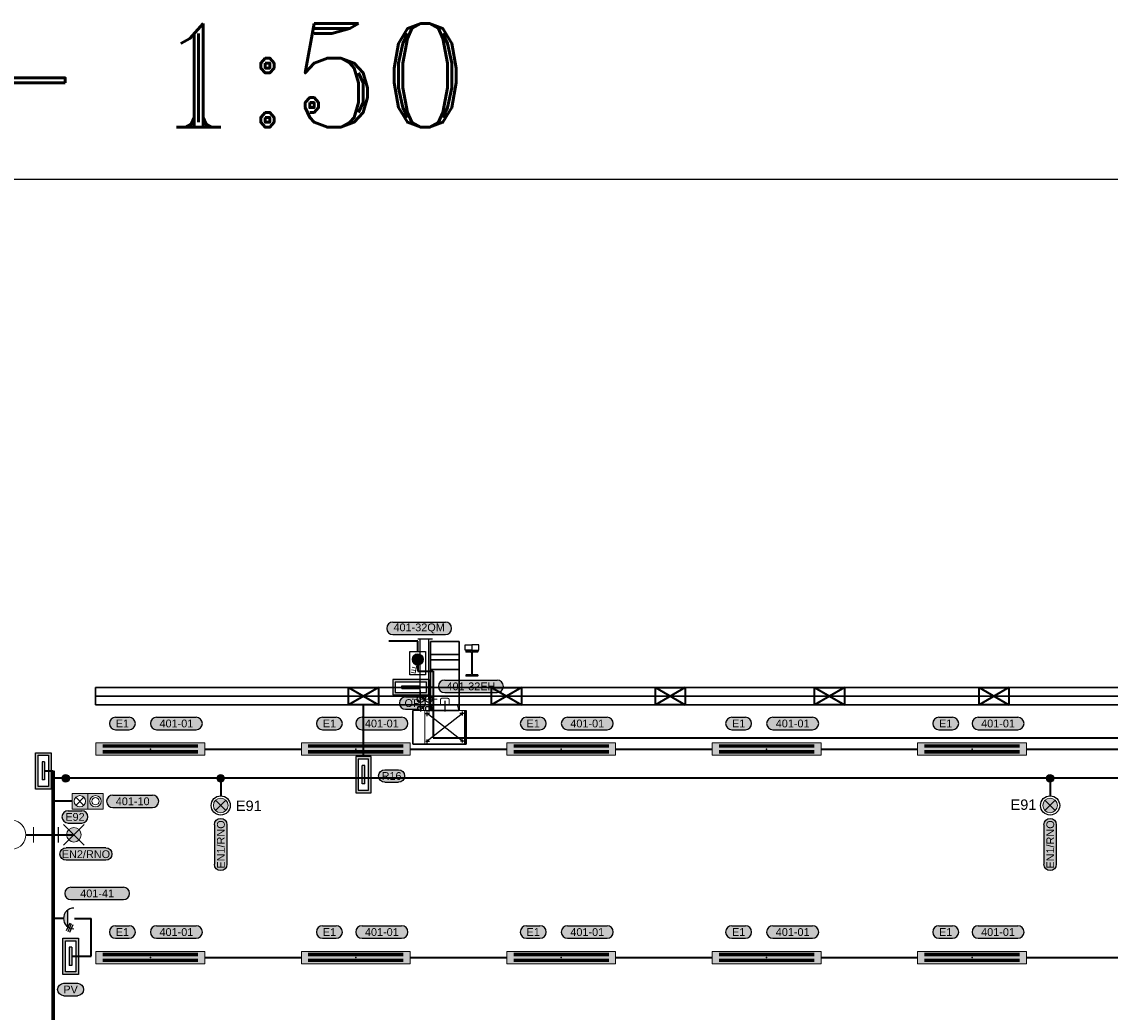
# Model space of a CAD drawing. Extents: x -10604 to 417874, y -84886 to -28187.
# Tile 13 of 32: x 29915 to 45664, y -53017 to -38686. Entities that reach past the tile are written whole.
import ezdxf
from ezdxf.enums import TextEntityAlignment as Align
from ezdxf.lldxf.tags import DXFTag

# ---------------------------------------------------------------- set-up
doc = ezdxf.new("R2010")
doc.units = 0
doc.header["$MEASUREMENT"] = 0
doc.linetypes.add('DASHED', pattern=[0.564444, 0.282222, -0.282222])
doc.layers.get('0').update_dxf_attribs({"linetype": 'CONTINUOUS'})
for name, color, linetype in [('__Bílá', 7, 'CONTINUOUS'), ('__ELEKTRO PAVELKA', 4, 'CONTINUOUS'), ('__Zelená', 3, 'CONTINUOUS'), ('IN_NS_VYPLNE OTVORU', 16, 'CONTINUOUS'), ('OSY', 7, 'DASHDOT'), ('Pomocna', 4, 'CONTINUOUS')]:
    doc.layers.add(name, color=color, linetype=linetype)
doc.layers.add('__matrice SUNWIN žlab 250na100', color=7, linetype='CONTINUOUS', lineweight=30, true_color=0x98cd98)
doc.layers.add('__Rudá tmavá', color=7, linetype='CONTINUOUS', true_color=0xdb0000)
doc.layers.add('__Temná modrá', color=7, linetype='CONTINUOUS', true_color=0x0000c7)
for name, color, linetype, lineweight in [('IN_SLOUPY', 134, 'CONTINUOUS', 30), ('Plyn', 6, 'CONTINUOUS', 30), ('plyn_popis', 7, 'CONTINUOUS', 18), ('Robury', 30, 'CONTINUOUS', 30)]:
    doc.layers.add(name, color=color, linetype=linetype, lineweight=lineweight)
doc.layers.add('MP2000N', color=7, linetype='CONTINUOUS', plot=False)
doc.styles.add('Arial', font='arial.ttf')
doc.styles.add('GENERATED_STYLE_1', font='arial.ttf')
doc.styles.add('ROMANT', font='romant', dxfattribs={"height": 3})
tags = doc.linetypes.add('DASHDOT', pattern=[25.4, 12.7, -6.35, 0, -6.35]).pattern_tags.tags
tags[10:11] = [DXFTag(74, 4), DXFTag(75, 0), DXFTag(340, '0'), DXFTag(46, 0.0), DXFTag(50, 0.0), DXFTag(44, 0.0), DXFTag(45, 0.0)]
tags[8:9] = [DXFTag(74, 4), DXFTag(75, 0), DXFTag(340, '0'), DXFTag(46, 0.0), DXFTag(50, 0.0), DXFTag(44, 0.0), DXFTag(45, 0.0)]
tags[6:7] = [DXFTag(74, 4), DXFTag(75, 0), DXFTag(340, '0'), DXFTag(46, 0.0), DXFTag(50, 0.0), DXFTag(44, 0.0), DXFTag(45, 0.0)]
tags[4:5] = [DXFTag(74, 4), DXFTag(75, 0), DXFTag(340, '0'), DXFTag(46, 0.0), DXFTag(50, 0.0), DXFTag(44, 0.0), DXFTag(45, 0.0)]

# ---------------------------------------------------------------- blocks, each defined once
blk = doc.blocks.new('150a1')
at = {"layer": 'MP2000N', "color": 6, "linetype": 'Continuous'}
blk.add_lwpolyline([(-61100, 29150), (0, 29150), (0, 0), (-61100, 0)], close=True, dxfattribs=at)
at = {"layer": 'MP2000N', "color": 6, "linetype": 'Continuous', "style": 'ROMANT'}
blk.add_text('150%%% A1 - 1:50', height=1000, dxfattribs=at).set_placement((-60850, 29650))
blk = doc.blocks.new('Světlo 258')
h = blk.add_hatch(color=2)
h.dxf.hatch_style = 1
h.paths.add_polyline_path([(787.5, 90), (-787.5, 90), (-787.5, -90), (787.5, -90)])
at = {"color": 7}
for p, q in [((687.5, 57.5), (-687.5, 57.5)), ((687.5, 47.5), (-687.5, 47.5)), ((687.5, 37.5), (-687.5, 37.5)), ((687.5, 27.5), (-687.5, 27.5)), ((687.5, -27.5), (-687.5, -27.5)), ((687.5, -37.5), (-687.5, -37.5)), ((687.5, -47.5), (-687.5, -47.5)), ((687.5, -57.5), (-687.5, -57.5))]:
    blk.add_line(p, q, dxfattribs=at)
at = {"lineweight": 18}
blk.add_lwpolyline([(787.5, 90), (-787.5, 90), (-787.5, -90), (787.5, -90)], close=True, dxfattribs=at)
at = {"color": 7}
blk.add_point((0, 0), dxfattribs=at)
blk = doc.blocks.new('TEXT POPIS 025')
h = blk.add_hatch(color=21)
h.dxf.hatch_style = 2
edge = h.paths.add_edge_path()
edge.add_arc((654, 0), 600, 270, 450)
edge.add_line((654, 600), (-654, 600))
edge.add_arc((-654, 0), 600, 90, 270)
edge.add_line((-654, -600), (654, -600))
at = {"color": 7}
for p, q in [((-654, 600), (654, 600)), ((-654, -600), (654, -600))]:
    blk.add_line(p, q, dxfattribs=at)
at = {"color": 7, "ltscale": 4}
for centre, start, end in [((-654, 0), 90, 270), ((654, 0), 270, 90)]:
    blk.add_arc(centre, 600, start, end, dxfattribs=at)
at = {"color": 7, "linetype": 'Continuous', "style": 'GENERATED_STYLE_1'}
blk.add_attdef('TEXT', text='', height=750, dxfattribs=at).set_placement((0, 0), align=Align.MIDDLE)
blk = doc.blocks.new('tlasig')
for points in [[(-400, 75), (-400, 14), (-379, 10, -0.359824), (-325, 55, -1), (-325, -55, -0.470779), (-379, 10), (-400, 14), (-400, -75), (-250, -75), (-250, 75)], [(-250, 75), (-250, 14), (-229, 10, -0.359824), (-175, 55, -1), (-175, -55, -0.470779), (-229, 10), (-250, 14), (-250, -75), (-100, -75), (-100, 75)]]:
    blk.add_hatch(color=256).paths.add_polyline_path(points)
at = {"color": 7, "lineweight": 13}
for p, q in [((-400, -75), (-400, 75)), ((-400, 75), (-250, 75)), ((-250, -75), (-250, 75)), ((-250, -75), (-250, 75)), ((-250, 75), (-100, 75)), ((-100, -75), (-100, 75)), ((-250, -75), (-400, -75)), ((-100, -75), (-250, -75))]:
    blk.add_line(p, q, dxfattribs=at)
at = {"color": 7, "lineweight": 5}
for p, q in [((-214, 39), (-136, -39)), ((-214, -39), (-136, 39))]:
    blk.add_line(p, q, dxfattribs=at)
blk.add_line((0, 0), (-100, 0))
at = {"color": 7, "lineweight": 13}
for centre in [(-325, 0), (-175, 0)]:
    blk.add_circle(centre, 55, dxfattribs=at)
at = {"color": 7, "lineweight": 5}
blk.add_circle((-325, 0), 35, dxfattribs=at)
blk = doc.blocks.new('Nouzové světlo nástěnné')
at = {"ltscale": 2}
h = blk.add_hatch(color=30, dxfattribs=at)
h.dxf.hatch_style = 1
h.paths.add_polyline_path([(-141, 400, 0.198912), (-100, 300), (0, 400), (-100, 500, 0.198912)])
h.paths.add_polyline_path([(100, 500), (0, 400), (100, 300, 0.198912), (141, 400, 0.198912)])
h = blk.add_hatch(color=2, dxfattribs=at)
h.dxf.hatch_style = 1
h.paths.add_polyline_path([(100, 500, 0.414214), (-100, 500), (0, 400)])
h.paths.add_polyline_path([(0, 400), (-100, 300, 0.198912), (0, 259)])
h.paths.add_polyline_path([(100, 300), (0, 400), (0, 259, 0.198912)])
for p, q in [((-200, 600), (200, 200)), ((-200, 200), (200, 600)), ((0, 0), (0, 400)), ((-150, 100), (150, 100))]:
    blk.add_line(p, q)
at = {"color": 7, "lineweight": 13}
blk.add_circle((0, 400), 141, dxfattribs=at)
blk = doc.blocks.new('F1_41_PZH')
at = {"layer": 'OSY'}
for p, q in [((-221, 255), (-174, 255)), ((-202, 279), (-202, 230)), ((172, 255), (229, 255)), ((202, 277), (202, 221)), ((383, 0), (227, 0)), ((383, 0), (227, 0)), ((332, 0), (238, 0)), ((-227, -255), (-177, -255)), ((-202, -273), (-202, -219)), ((164, -255), (232, -255)), ((202, -276), (202, -221)), ((310, -230), (217, -230)), ((308, -350), (227, -350))]:
    blk.add_line(p, q, dxfattribs=at)
at = {"layer": 'Pomocna'}
for p, q in [((-202, 255), (202, -255)), ((202, 255), (-202, -255))]:
    blk.add_line(p, q, dxfattribs=at)
at = {"layer": 'Robury'}
for p, q in [((-245, 308), (-245, 290)), ((243, 290), (-245, 290)), ((-245, 290), (-245, -290)), ((243, 310), (-243, 310)), ((245, 205), (245, -205)), ((245, 205), (245, -205)), ((245, 177), (245, -177)), ((-245, -290), (-245, -458)), ((297, -309), (297, -391)), ((-243, -460), (243, -460))]:
    blk.add_line(p, q, dxfattribs=at)
at = {"layer": 'Robury', "linetype": 'Continuous', "lineweight": 15}
for p, q in [((245, -458), (245, 308)), ((245, -205), (245, 205)), ((329, 181), (245, 205)), ((245, -177), (245, 177)), ((329, 0), (329, 181)), ((408, 62), (329, 62)), ((408, 58), (408, 62)), ((408, 58), (414, 58)), ((419, 53), (419, 45)), ((424, 45), (419, 45)), ((424, 45), (424, 0)), ((329, 0), (329, -181)), ((408, -62), (329, -62)), ((408, -58), (408, -62)), ((408, -58), (414, -58)), ((424, -45), (419, -45)), ((419, -53), (419, -45)), ((424, -45), (424, 0)), ((-245, -290), (242, -290)), ((262, -189), (245, -189)), ((329, -181), (296, -190))]:
    blk.add_line(p, q, dxfattribs=at)
at = {"layer": 'Robury', "linetype": 'Continuous', "lineweight": 25}
for p, q in [((296, -189), (245, -189)), ((245, -271), (296, -271)), ((297, -309), (245, -309)), ((296, -189), (296, -271)), ((245, -391), (297, -391))]:
    blk.add_line(p, q, dxfattribs=at)
at = {"layer": 'Robury', "linetype": 'Continuous', "lineweight": 15}
for centre, start, end in [((-243, 308), 90, 180), ((243, 308), 0, 90), ((-243, -458), 180, 270), ((243, -458), 270, 0)]:
    blk.add_arc(centre, 2, start, end, dxfattribs=at)
for points in [[(419, 53), (419, 54), (419, 55), (418, 56), (417, 57), (416, 58), (415, 58), (414, 58)], [(419, -53), (419, -54), (419, -55), (418, -56), (417, -57), (416, -58), (415, -58), (414, -58)]]:
    blk.add_open_spline(points, degree=3, knots=[0, 0, 0, 0, 0.215514, 0.431046, 0.646215, 0.86077, 1, 1, 1, 1], dxfattribs=at)
blk = doc.blocks.new('F101')
blk.add_hatch(color=256).paths.add_polyline_path([(-55, 175, 1), (55, 175, 1)])
for p, q in [((-75, 100), (-75, 325)), ((-75, 325), (75, 325)), ((75, 325), (75, 100)), ((75, 100), (-75, 100)), ((0, 0), (0, 100))]:
    blk.add_line(p, q)
at = {"color": 7, "lineweight": 13}
for p, q in [((10, 229), (25, 307)), ((16, 258), (55, 250)), ((21, 282), (60, 275)), ((25, 307), (64, 299))]:
    blk.add_line(p, q, dxfattribs=at)
blk.add_circle((0, 175), 55, dxfattribs=at)
blk = doc.blocks.new('Skříň šíře 350')
h = blk.add_hatch(color=256)
h.dxf.hatch_style = 1
h.paths.add_polyline_path([(175, 75), (-175, 75), (-175, -75), (175, -75)])
h.paths.add_polyline_path([(150, -50), (-150, -50), (-150, 50), (150, 50)], flags=16)
h.paths.add_polyline_path([(87.5, 12.5), (87.5, -12.5), (-87.5, -12.5), (-87.5, 12.5)], flags=0)
h = blk.add_hatch(color=256)
h.dxf.hatch_style = 1
h.paths.add_polyline_path([(-87.5, 12.5), (-87.5, -12.5), (87.5, -12.5), (87.5, 12.5)])
at = {"color": 7}
for p, q in [((-87.5, 12.5), (87.5, 12.5)), ((-87.5, 12.5), (-87.5, -12.5)), ((87.5, 12.5), (87.5, -12.5)), ((-87.5, -12.5), (87.5, -12.5))]:
    blk.add_line(p, q, dxfattribs=at)
for points in [[(-175, 75), (175, 75), (175, -75), (-175, -75)], [(-150, 50), (150, 50), (150, -50), (-150, -50)]]:
    blk.add_lwpolyline(points, close=True, dxfattribs=at)
blk = doc.blocks.new('Zásuvka 400V')
h = blk.add_hatch(color=256)
h.dxf.hatch_style = 1
h.paths.add_polyline_path([(-80, 140, 0.5), (80, 140)])
for p, q in [((-80, 140), (80, 140)), ((46, 160), (121, 125)), ((53, 175), (128, 141)), ((61, 191), (136, 157)), ((0, 0), (0, 100))]:
    blk.add_line(p, q)
blk.add_arc((0, 200), 100, 180, 0)
blk = doc.blocks.new('PS4')
at = {"layer": '__Bílá', "lineweight": 35}
for p, q in [((0, 0), (433, -250)), ((433, 0), (0, -250))]:
    blk.add_line(p, q, dxfattribs=at)
blk.add_lwpolyline([(0, 0), (433, 0), (433, -250), (0, -250)], close=True, dxfattribs=at)
blk = doc.blocks.new('Text žlutý 21')
at = {"true_color": 0xffff33}
h = blk.add_hatch(color=2, dxfattribs=at)
h.dxf.hatch_style = 2
h.paths.add_polyline_path([(-191, 60, 1), (-191, -60), (191, -60, 1), (191, 60)])
at = {"color": 7}
for p, q in [((-191, 60), (191, 60)), ((-191, -60), (191, -60))]:
    blk.add_line(p, q, dxfattribs=at)
at = {"color": 7, "ltscale": 4}
for centre, start, end in [((-191, 0), 90, 270), ((191, 0), 270, 90)]:
    blk.add_arc(centre, 60, start, end, dxfattribs=at)
at = {"color": 7, "linetype": 'Continuous', "style": 'GENERATED_STYLE_1'}
blk.add_attdef('TEXT', text='', height=75, dxfattribs=at).set_placement((0, 0), align=Align.MIDDLE)
blk = doc.blocks.new('Výbojka nástěnná')
h = blk.add_hatch(color=256)
h.dxf.hatch_style = 1
h.paths.add_polyline_path([(120, 363, 0.553992), (-120, 363, 0.553992)])
at = {"color": 7, "lineweight": 13}
for p, q in [((0, 0), (0, 146)), ((-75, 73), (75, 73))]:
    blk.add_line(p, q, dxfattribs=at)
for centre, start, end in [((0, 288), 32.0278, 147.9722), ((0, 288), 147.9722, 32.0278), ((0, 438), 212.0278, 327.9722)]:
    blk.add_arc(centre, 141, start, end, dxfattribs=at)
blk = doc.blocks.new('TEXT_POPIS_060')
h = blk.add_hatch(color=21)
h.dxf.hatch_style = 2
h.paths.add_polyline_path([(-253, 60, 1), (-253, -60), (253, -60, 1), (253, 60)])
at = {"color": 7}
for p, q in [((-253, 60), (253, 60)), ((-253, -60), (253, -60))]:
    blk.add_line(p, q, dxfattribs=at)
at = {"color": 7, "ltscale": 4}
for centre, start, end in [((-253, 0), 90, 270), ((253, 0), 270, 90)]:
    blk.add_arc(centre, 60, start, end, dxfattribs=at)
at = {"color": 7, "linetype": 'Continuous', "style": 'GENERATED_STYLE_1'}
blk.add_attdef('TEXT', text='', height=75, dxfattribs=at).set_placement((0, 0), align=Align.MIDDLE)
blk = doc.blocks.new('Nouzové svítidlo stropní 102')
at = {"ltscale": 2}
h = blk.add_hatch(color=30, dxfattribs=at)
h.dxf.hatch_style = 1
h.paths.add_polyline_path([(-50, -50), (0, 0), (-50, 50, 0.198912), (-71, 0, 0.198912)])
h.paths.add_polyline_path([(50, 50), (0, 0), (50, -50, 0.198912), (71, 0, 0.198912)])
h = blk.add_hatch(color=2, dxfattribs=at)
h.dxf.hatch_style = 1
h.paths.add_polyline_path([(-50, 50), (0, 0), (50, 50, 0.414214)])
h.paths.add_polyline_path([(-50, -50, 0.414214), (50, -50), (0, 0)])
at = {"color": 7, "lineweight": 13}
for p, q in [((50, 50), (-50, -50)), ((50, -50), (-50, 50))]:
    blk.add_line(p, q, dxfattribs=at)
blk.add_circle((0, 0), 92.4)
blk.add_circle((0, 0), 70.7, dxfattribs=at)
blk = doc.blocks.new('vývod světlo 2')
at = {"true_color": 0xffff33}
h = blk.add_hatch(color=2, dxfattribs=at)
h.dxf.hatch_style = 2
h.paths.add_polyline_path([(-191, 60, 1), (-191, -60), (191, -60, 1), (191, 60)])
at = {"color": 7}
for p, q in [((-191, 60), (191, 60)), ((-191, -60), (191, -60))]:
    blk.add_line(p, q, dxfattribs=at)
at = {"color": 7, "ltscale": 4}
for centre, start, end in [((-191, 0), 90, 270), ((191, 0), 270, 90)]:
    blk.add_arc(centre, 60, start, end, dxfattribs=at)
at = {"color": 7, "linetype": 'Continuous', "style": 'GENERATED_STYLE_1'}
blk.add_attdef('TEXT', text='', height=75, dxfattribs=at).set_placement((0, 0), align=Align.MIDDLE)
blk = doc.blocks.new('SPOJ101')
at = {"const_width": 37.5}
blk.add_lwpolyline([(0, -18.75, -1), (0, 18.75, -1)], format="xyb", close=True, dxfattribs=at)
at = {"color": 7, "lineweight": 13}
blk.add_circle((0, 0), 37.5, dxfattribs=at)

msp = doc.modelspace()

# ---------------------------------------------------------------- linework, layer by layer
at = {"layer": '__matrice SUNWIN žlab 250na100'}
for p, q in [((30980, -48320), (30980, -48445)), ((30980, -48320), (71599, -48320)), ((30980, -48570), (30980, -48445)), ((30980, -48445), (71599, -48445)), ((30980, -48570), (71599, -48570))]:
    msp.add_line(p, q, dxfattribs=at)
at = {"layer": '__Rudá tmavá', "lineweight": 35}
msp.add_line((34859, -49316), (34859, -48570), dxfattribs=at)
at = {"layer": '__Temná modrá', "lineweight": 35}
for p, q in [((35645, -47650), (35227, -47650)), ((35645, -47800), (35645, -47650)), ((35645, -47975), (35645, -48083)), ((35645, -48083), (35868, -48083)), ((35868, -48083), (35868, -49048)), ((35633, -48314), (35869, -48314)), ((35868, -49048), (71969, -49048)), ((32564, -49209), (33961, -49209)), ((35536, -49209), (36933, -49209)), ((38508, -49209), (39905, -49209)), ((41480, -49209), (42877, -49209)), ((44452, -49209), (45849, -49209)), ((30245, -49525), (30369, -49525)), ((30644, -49965), (30369, -49965)), ((29975, -50450), (30374, -50450)), ((30369, -50450), (30669, -50450)), ((30519, -51660), (30369, -51660)), ((30677, -51660), (30918, -51660)), ((30918, -52208), (30918, -51660)), ((30641, -52208), (30918, -52208)), ((32564, -52227), (33961, -52227)), ((35536, -52227), (36933, -52227)), ((38508, -52227), (39905, -52227)), ((41480, -52227), (42877, -52227)), ((44452, -52227), (45849, -52227))]:
    msp.add_line(p, q, dxfattribs=at)
at = {"layer": '__Temná modrá', "lineweight": 70}
msp.add_line((30369, -49525), (30369, -65241), dxfattribs=at)
at = {"layer": '__Zelená', "lineweight": 35}
for p, q in [((69394, -49632), (30369, -49632)), ((32794, -49632), (32794, -49887)), ((44794, -49632), (44794, -49887))]:
    msp.add_line(p, q, dxfattribs=at)
at = {"layer": 'IN_NS_VYPLNE OTVORU', "color": 8}
for points in [[(36329, -47700), (36429, -47700), (36429, -47780), (36329, -47780)], [(36529, -47700), (36429, -47700), (36429, -47780), (36529, -47780)]]:
    msp.add_lwpolyline(points, close=True, dxfattribs=at)
at = {"layer": 'IN_SLOUPY', "color": 8}
msp.add_lwpolyline([(36425, -48119), (36425, -47821, 0.414214), (36407, -47803), (36344, -47803), (36344, -47790), (36514, -47790), (36514, -47803), (36451, -47803, 0.414214), (36433, -47821), (36433, -48119, 0.414214), (36451, -48137), (36514, -48137), (36514, -48150), (36344, -48150), (36344, -48137), (36407, -48137, 0.414214), (36425, -48119)], format="xyb", close=True, dxfattribs=at)
at = {"layer": 'Plyn', "color": 7, "linetype": 'Continuous', "lineweight": -3}
for p, q in [((35646, -47613), (35856, -47613)), ((35682, -48486), (35682, -47613)), ((35805, -48486), (35805, -47615)), ((35682, -48363), (35682, -48609)), ((35805, -48362), (35805, -48608))]:
    msp.add_line(p, q, dxfattribs=at)
for centre in [(35685, -48486), (35805, -48486)]:
    msp.add_circle(centre, 50, dxfattribs=at)
at = {"layer": 'plyn_popis', "linetype": 'DASHED', "ltscale": 400}
for p, q in [((35808, -48486), (35562, -48486)), ((35928, -48486), (35682, -48486))]:
    msp.add_line(p, q, dxfattribs=at)
at = {"layer": 'Robury', "ltscale": 200}
for p, q in [((36243, -47655), (35827, -47655)), ((35827, -48650), (35827, -47655)), ((35827, -47717), (35827, -47655)), ((36243, -48650), (36243, -47655)), ((36243, -47717), (36243, -47655))]:
    msp.add_line(p, q, dxfattribs=at)
at = {"layer": 'Robury', "ltscale": 400}
for p, q in [((36243, -47841), (35827, -47841)), ((36243, -47917), (35827, -47917)), ((36243, -48056), (35827, -48056))]:
    msp.add_line(p, q, dxfattribs=at)

# ---------------------------------------------------------------- block references
at = {"ltscale": 4, "xscale": 0.15, "yscale": 0.15, "zscale": 0.15}
for p, values in [((35567, -48544), {'TEXT': 'OP'}), ((31371, -48839), {'TEXT': 'E1'}), ((34367, -48839), {'TEXT': 'E1'}), ((37315, -48839), {'TEXT': 'E1'}), ((40287, -48839), {'TEXT': 'E1'}), ((43283, -48839), {'TEXT': 'E1'}), ((30685, -50191), {'TEXT': 'E92'}), ((31371, -51857), {'TEXT': 'E1'}), ((34367, -51857), {'TEXT': 'E1'}), ((37315, -51857), {'TEXT': 'E1'}), ((40287, -51857), {'TEXT': 'E1'}), ((43283, -51857), {'TEXT': 'E1'})]:
    msp.add_blockref('TEXT POPIS 025', p, dxfattribs=at).add_auto_attribs(values)
at = {"ltscale": 4}
ref = msp.add_blockref('TEXT POPIS 025', (35266, -49599), dxfattribs=dict(at, xscale=-0.15, yscale=0.15, zscale=0.15, rotation=180))
ref.add_attrib('TEXT', 'R16', dxfattribs={"color": 7, "linetype": 'Continuous', "height": 112.5, "style": 'GENERATED_STYLE_1'}).set_placement((35266, -49599), align=Align.MIDDLE)
at = {"lineweight": 0}
ref = msp.add_blockref('vývod světlo 2', (32794, -50590), dxfattribs=dict(at, xscale=-1.5, yscale=1.5, zscale=1.5, rotation=90))
ref.add_attrib('TEXT', 'EN1/RNO', dxfattribs={"color": 7, "linetype": 'Continuous', "height": 112.5, "rotation": 90, "style": 'GENERATED_STYLE_1'}).set_placement((32794, -50590), align=Align.MIDDLE)
ref = msp.add_blockref('vývod světlo 2', (44794, -50590), dxfattribs=dict(at, xscale=-1.5, yscale=1.5, zscale=1.5, rotation=90))
ref.add_attrib('TEXT', 'EN1/RNO', dxfattribs={"color": 7, "linetype": 'Continuous', "height": 112.5, "rotation": 90, "style": 'GENERATED_STYLE_1'}).set_placement((44794, -50590), align=Align.MIDDLE)
ref = msp.add_blockref('vývod světlo 2', (30844, -50728), dxfattribs=dict(at, xscale=-1.5, yscale=1.5, zscale=1.5))
ref.add_attrib('TEXT', 'EN2/RNO', dxfattribs={"color": 7, "linetype": 'Continuous', "height": 112.5, "style": 'GENERATED_STYLE_1'}).set_placement((30844, -50728), align=Align.MIDDLE)
at = {"ltscale": 4}
ref = msp.add_blockref('TEXT POPIS 025', (30622, -52688), dxfattribs=dict(at, xscale=-0.15, yscale=0.15, zscale=0.15, rotation=180))
ref.add_attrib('TEXT', 'PV', dxfattribs={"color": 7, "linetype": 'Continuous', "height": 112.5, "style": 'GENERATED_STYLE_1'}).set_placement((30622, -52688), align=Align.MIDDLE)
at = {"layer": '__ELEKTRO PAVELKA', "color": 7, "lineweight": 0, "xscale": 1.5, "yscale": 1.5, "zscale": 1.5}
for p, values in [((35665, -47463, 43), {'TEXT': '401-32QM'}), ((36414, -48302, 43), {'TEXT': '401-32EH'}), ((31006, -51298), {'TEXT': '401-41'})]:
    msp.add_blockref('TEXT_POPIS_060', p, dxfattribs=at).add_auto_attribs(values)
at = {"layer": '__Rudá tmavá', "yscale": 1.5, "zscale": 1.5}
for name, p, xscale, rotation in [('F101', (35645, -47650), 1.5, 180), ('Skříň šíře 350', (35545, -48314), -1.5, 180), ('Skříň šíře 350', (30227, -49525), 1.5, 270), ('Skříň šíře 350', (34859, -49579), -1.5, 270.0000000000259), ('Výbojka nástěnná', (30194, -50450), 1.5, 90), ('Zásuvka 400V', (30369, -51660), 1.5, 270), ('Skříň šíře 350', (30622, -52208), 1.5, 270)]:
    msp.add_blockref(name, p, dxfattribs=dict(at, xscale=xscale, rotation=rotation))
at = {"layer": '__Rudá tmavá', "lineweight": 35}
for p in [(34643, -48320), (36712, -48320), (39083, -48320), (41387, -48320), (43766, -48320)]:
    msp.add_blockref('PS4', p, dxfattribs=at)
at = {"layer": '__Rudá tmavá', "xscale": 1.5, "yscale": 1.5, "zscale": 1.5}
for p, values in [((32153, -48839), {'TEXT': '401-01'}), ((35125, -48839), {'TEXT': '401-01'}), ((38097, -48839), {'TEXT': '401-01'}), ((41069, -48839), {'TEXT': '401-01'}), ((44041, -48839), {'TEXT': '401-01'}), ((31520, -49965), {'TEXT': '401-10'}), ((32153, -51857), {'TEXT': '401-01'}), ((35125, -51857), {'TEXT': '401-01'}), ((38097, -51857), {'TEXT': '401-01'}), ((41069, -51857), {'TEXT': '401-01'}), ((44041, -51857), {'TEXT': '401-01'})]:
    msp.add_blockref('Text žlutý 21', p, dxfattribs=at).add_auto_attribs(values)
at = {"layer": '__Temná modrá'}
for p in [(31776, -49209), (34748, -49209), (37720, -49209), (40692, -49209), (43664, -49209), (31776, -52227), (34748, -52227), (37720, -52227), (40692, -52227), (43664, -52227)]:
    msp.add_blockref('Světlo 258', p, dxfattribs=at)
at = {"layer": '__Temná modrá', "lineweight": 0, "xscale": 1.5, "yscale": 1.5, "zscale": 1.5}
for p in [(32794, -50025), (44794, -50025)]:
    msp.add_blockref('Nouzové svítidlo stropní 102', p, dxfattribs=at)
at = {"layer": '__Temná modrá', "xscale": 0.75, "yscale": 0.75, "zscale": 0.75, "rotation": 270}
msp.add_blockref('Nouzové světlo nástěnné', (30369, -50450), dxfattribs=at)
at = {"layer": '__Zelená', "yscale": 1.5, "zscale": 1.5, "rotation": 180}
for name, p, xscale in [('SPOJ101', (30552, -49632), -1.5), ('SPOJ101', (32794, -49632), -1.5), ('SPOJ101', (44794, -49632), -1.5), ('tlasig', (30494, -49965), 1.5)]:
    msp.add_blockref(name, p, dxfattribs=dict(at, xscale=xscale))
at = {"layer": 'MP2000N', "color": 6, "xscale": 1.5, "yscale": 1.5, "zscale": 1.5}
msp.add_blockref('150a1', (110442, -84687), dxfattribs=at)
at = {"layer": 'OSY', "xscale": -1, "rotation": 269.9999999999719}
msp.add_blockref('F1_41_PZH', (36035, -48895), dxfattribs=at)

# ---------------------------------------------------------------- texts
at = {"layer": '__Temná modrá', "lineweight": 0, "style": 'Arial'}
for p in [(33014, -50105), (44222, -50089)]:
    msp.add_text('E91', height=150, dxfattribs=at).set_placement(p)

doc.saveas('drawing.dxf')
